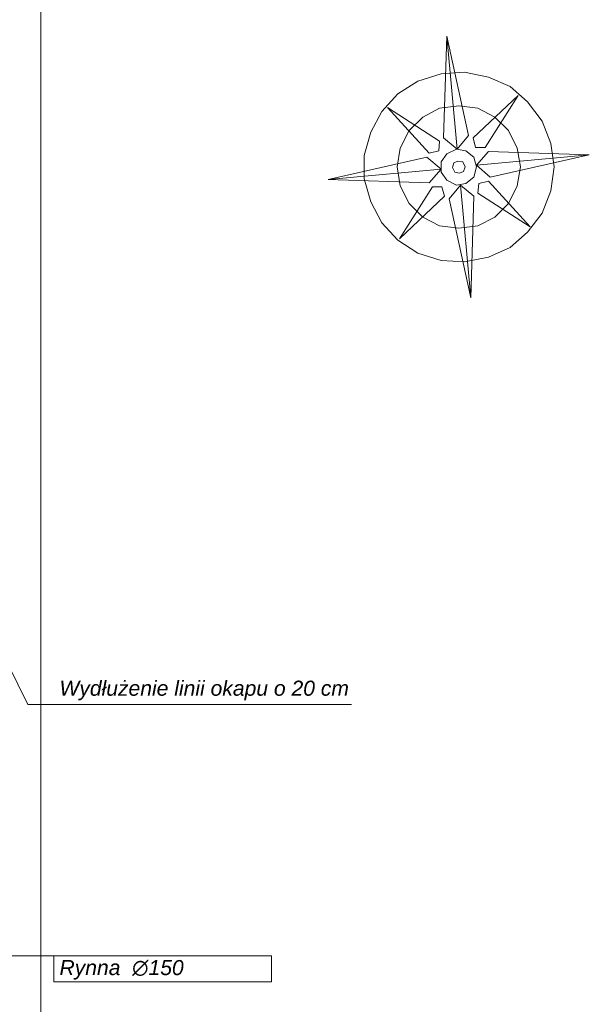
# Model space of a CAD drawing. Header units: millimetres. Extents: x -740 to 33545, y 5178 to 22494.
# Tile 65 of 250: x 11936 to 12538, y 6903 to 7945. Entities that reach past the tile are written whole.
import ezdxf

# ---------------------------------------------------------------- set-up
doc = ezdxf.new("R2010")
doc.units = ezdxf.units.MM
doc.header["$MEASUREMENT"] = 0
for name, color, linetype, lineweight in [('linia opisowa', 252, 'Continuous', 9), ('Nowe_820-G Rysunki Obrazki_Nr_piĂłra__23', 252, 'Continuous', 15), ('wymiarowanie', 252, 'Continuous', 9)]:
    doc.layers.add(name, color=color, linetype=linetype, lineweight=lineweight)

msp = doc.modelspace()

# ---------------------------------------------------------------- linework, layer by layer
at = {"layer": 'Nowe_820-G Rysunki Obrazki_Nr_piĂłra__23', "linetype": 'Continuous', "lineweight": 15}
for points in [[(12387.79, 7927.29), (12384.4, 7819.76)], [(12384.4, 7819.76), (12387.79, 7927.29)], [(12398.79, 7807.91), (12387.79, 7927.29)], [(12387.79, 7927.29), (12410.65, 7822.3)], [(12398.79, 7807.91), (12387.79, 7927.29)], [(12387.79, 7927.29), (12410.65, 7822.3)], [(12381.86, 7887.49), (12357.31, 7879.87)], [(12381.86, 7887.49), (12357.31, 7879.87)], [(12406.41, 7889.19), (12381.86, 7887.49)], [(12406.41, 7889.19), (12381.86, 7887.49)], [(12431.81, 7884.11), (12406.41, 7889.19)], [(12431.81, 7884.11), (12406.41, 7889.19)], [(12454.67, 7873.95), (12431.81, 7884.11)], [(12454.67, 7873.95), (12431.81, 7884.11)], [(12357.31, 7879.87), (12336.14, 7866.33)], [(12357.31, 7879.87), (12336.14, 7866.33)], [(12473.3, 7857.86), (12454.67, 7873.95)], [(12473.3, 7857.86), (12454.67, 7873.95)], [(12336.14, 7866.33), (12319.21, 7847.7)], [(12336.14, 7866.33), (12319.21, 7847.7)], [(12415.73, 7819.76), (12463.14, 7864.63)], [(12463.14, 7864.63), (12415.73, 7819.76)], [(12463.14, 7864.63), (12428.43, 7809.6)], [(12428.43, 7809.6), (12463.14, 7864.63)], [(12380.17, 7816.37), (12325.13, 7851.93)], [(12325.13, 7851.93), (12369.16, 7803.67)], [(12380.17, 7816.37), (12325.13, 7851.93)], [(12325.13, 7851.93), (12369.16, 7803.67)], [(12400.49, 7853.63), (12380.17, 7851.09)], [(12400.49, 7853.63), (12380.17, 7851.09)], [(12420.81, 7851.09), (12400.49, 7853.63)], [(12420.81, 7851.09), (12400.49, 7853.63)], [(12488.54, 7837.54), (12473.3, 7857.86)], [(12488.54, 7837.54), (12473.3, 7857.86)], [(12319.21, 7847.7), (12307.35, 7825.69)], [(12319.21, 7847.7), (12307.35, 7825.69)], [(12362.39, 7841.77), (12347.99, 7827.38)], [(12362.39, 7841.77), (12347.99, 7827.38)], [(12380.17, 7851.09), (12362.39, 7841.77)], [(12380.17, 7851.09), (12362.39, 7841.77)], [(12438.59, 7841.77), (12420.81, 7851.09)], [(12438.59, 7841.77), (12420.81, 7851.09)], [(12452.98, 7827.38), (12438.59, 7841.77)], [(12452.98, 7827.38), (12438.59, 7841.77)], [(12497.85, 7813.83), (12488.54, 7837.54)], [(12497.85, 7813.83), (12488.54, 7837.54)], [(12307.35, 7825.69), (12300.58, 7801.13)], [(12307.35, 7825.69), (12300.58, 7801.13)], [(12347.99, 7827.38), (12338.68, 7808.75)], [(12347.99, 7827.38), (12338.68, 7808.75)], [(12410.65, 7822.3), (12398.79, 7807.91)], [(12410.65, 7822.3), (12398.79, 7807.91)], [(12462.29, 7808.75), (12452.98, 7827.38)], [(12462.29, 7808.75), (12452.98, 7827.38)], [(12379.32, 7806.21), (12380.17, 7816.37)], [(12379.32, 7806.21), (12380.17, 7816.37)], [(12384.4, 7819.76), (12398.79, 7807.91)], [(12398.79, 7807.91), (12384.4, 7819.76)], [(12418.27, 7809.6), (12415.73, 7819.76)], [(12415.73, 7819.76), (12418.27, 7809.6)], [(12501.24, 7789.28), (12497.85, 7813.83)], [(12501.24, 7789.28), (12497.85, 7813.83)], [(12366.62, 7799.44), (12262.48, 7775.73)], [(12262.48, 7775.73), (12366.62, 7799.44)], [(12300.58, 7801.13), (12300.58, 7776.58)], [(12300.58, 7801.13), (12300.58, 7776.58)], [(12338.68, 7808.75), (12335.29, 7789.28)], [(12338.68, 7808.75), (12335.29, 7789.28)], [(12366.62, 7799.44), (12381.86, 7786.74)], [(12381.86, 7786.74), (12366.62, 7799.44)], [(12369.16, 7803.67), (12379.32, 7806.21)], [(12369.16, 7803.67), (12379.32, 7806.21)], [(12387.79, 7802.83), (12381.86, 7794.36)], [(12387.79, 7802.83), (12381.86, 7794.36)], [(12397.95, 7807.91), (12387.79, 7802.83)], [(12397.95, 7807.91), (12387.79, 7802.83)], [(12408.11, 7806.21), (12397.95, 7807.91)], [(12408.11, 7806.21), (12397.95, 7807.91)], [(12416.57, 7799.44), (12408.11, 7806.21)], [(12416.57, 7799.44), (12408.11, 7806.21)], [(12419.11, 7789.28), (12416.57, 7799.44)], [(12419.11, 7789.28), (12416.57, 7799.44)], [(12428.43, 7809.6), (12418.27, 7809.6)], [(12418.27, 7809.6), (12428.43, 7809.6)], [(12431.81, 7805.37), (12419.11, 7790.97)], [(12431.81, 7805.37), (12419.11, 7790.97)], [(12419.11, 7790.97), (12538.49, 7801.98)], [(12419.11, 7790.97), (12538.49, 7801.98)], [(12538.49, 7801.98), (12431.81, 7805.37)], [(12538.49, 7801.98), (12431.81, 7805.37)], [(12538.49, 7801.98), (12433.51, 7778.27)], [(12433.51, 7778.27), (12538.49, 7801.98)], [(12465.68, 7789.28), (12462.29, 7808.75)], [(12465.68, 7789.28), (12462.29, 7808.75)], [(12335.29, 7789.28), (12338.68, 7768.96)], [(12335.29, 7789.28), (12338.68, 7768.96)], [(12381.86, 7794.36), (12381.86, 7783.35)], [(12381.86, 7794.36), (12381.86, 7783.35)], [(12395.41, 7793.51), (12393.71, 7788.43)], [(12395.41, 7793.51), (12393.71, 7788.43)], [(12399.64, 7795.21), (12395.41, 7793.51)], [(12399.64, 7795.21), (12395.41, 7793.51)], [(12404.72, 7794.36), (12399.64, 7795.21)], [(12404.72, 7794.36), (12399.64, 7795.21)], [(12407.26, 7789.28), (12404.72, 7794.36)], [(12407.26, 7789.28), (12404.72, 7794.36)], [(12405.57, 7784.2), (12407.26, 7789.28)], [(12405.57, 7784.2), (12407.26, 7789.28)], [(12416.57, 7778.27), (12419.11, 7789.28)], [(12416.57, 7778.27), (12419.11, 7789.28)], [(12433.51, 7778.27), (12419.11, 7790.97)], [(12419.11, 7790.97), (12433.51, 7778.27)], [(12462.29, 7768.96), (12465.68, 7789.28)], [(12462.29, 7768.96), (12465.68, 7789.28)], [(12497.85, 7763.88), (12501.24, 7789.28)], [(12497.85, 7763.88), (12501.24, 7789.28)], [(12262.48, 7775.73), (12381.86, 7786.74)], [(12381.86, 7786.74), (12262.48, 7775.73)], [(12369.16, 7772.35), (12381.86, 7786.74)], [(12381.86, 7786.74), (12369.16, 7772.35)], [(12381.86, 7783.35), (12387.79, 7774.89)], [(12381.86, 7783.35), (12387.79, 7774.89)], [(12393.71, 7788.43), (12396.25, 7783.35)], [(12393.71, 7788.43), (12396.25, 7783.35)], [(12396.25, 7783.35), (12401.33, 7782.51)], [(12396.25, 7783.35), (12401.33, 7782.51)], [(12401.33, 7782.51), (12405.57, 7784.2)], [(12401.33, 7782.51), (12405.57, 7784.2)], [(12262.48, 7775.73), (12369.16, 7772.35)], [(12369.16, 7772.35), (12262.48, 7775.73)], [(12300.58, 7776.58), (12307.35, 7752.03)], [(12300.58, 7776.58), (12307.35, 7752.03)], [(12337.83, 7713.08), (12372.55, 7768.11)], [(12372.55, 7768.11), (12337.83, 7713.08)], [(12338.68, 7768.96), (12347.99, 7750.33)], [(12338.68, 7768.96), (12347.99, 7750.33)], [(12372.55, 7768.11), (12382.71, 7768.11)], [(12382.71, 7768.11), (12372.55, 7768.11)], [(12382.71, 7768.11), (12385.25, 7757.95)], [(12385.25, 7757.95), (12382.71, 7768.11)], [(12387.79, 7774.89), (12397.95, 7769.81)], [(12387.79, 7774.89), (12397.95, 7769.81)], [(12402.18, 7769.81), (12390.33, 7755.41)], [(12390.33, 7755.41), (12402.18, 7769.81)], [(12397.95, 7769.81), (12408.11, 7771.5)], [(12397.95, 7769.81), (12408.11, 7771.5)], [(12402.18, 7769.81), (12413.19, 7650.43)], [(12416.57, 7757.95), (12402.18, 7769.81)], [(12416.57, 7757.95), (12402.18, 7769.81)], [(12402.18, 7769.81), (12413.19, 7650.43)], [(12408.11, 7771.5), (12416.57, 7778.27)], [(12408.11, 7771.5), (12416.57, 7778.27)], [(12420.81, 7761.34), (12421.65, 7771.5)], [(12421.65, 7771.5), (12420.81, 7761.34)], [(12421.65, 7771.5), (12431.81, 7774.04)], [(12431.81, 7774.04), (12421.65, 7771.5)], [(12431.81, 7774.04), (12475.84, 7725.78)], [(12475.84, 7725.78), (12431.81, 7774.04)], [(12452.98, 7750.33), (12462.29, 7768.96)], [(12452.98, 7750.33), (12462.29, 7768.96)], [(12385.25, 7757.95), (12337.83, 7713.08)], [(12337.83, 7713.08), (12385.25, 7757.95)], [(12413.19, 7650.43), (12416.57, 7757.95)], [(12413.19, 7650.43), (12416.57, 7757.95)], [(12475.84, 7725.78), (12420.81, 7761.34)], [(12420.81, 7761.34), (12475.84, 7725.78)], [(12488.54, 7740.17), (12497.85, 7763.88)], [(12488.54, 7740.17), (12497.85, 7763.88)], [(12307.35, 7752.03), (12319.21, 7730.01)], [(12307.35, 7752.03), (12319.21, 7730.01)], [(12347.99, 7750.33), (12362.39, 7735.94)], [(12347.99, 7750.33), (12362.39, 7735.94)], [(12390.33, 7755.41), (12413.19, 7650.43)], [(12413.19, 7650.43), (12390.33, 7755.41)], [(12438.59, 7735.94), (12452.98, 7750.33)], [(12438.59, 7735.94), (12452.98, 7750.33)], [(12473.3, 7719.85), (12488.54, 7740.17)], [(12473.3, 7719.85), (12488.54, 7740.17)], [(12319.21, 7730.01), (12336.14, 7711.39)], [(12319.21, 7730.01), (12336.14, 7711.39)], [(12362.39, 7735.94), (12380.17, 7726.63)], [(12362.39, 7735.94), (12380.17, 7726.63)], [(12380.17, 7726.63), (12400.49, 7724.09)], [(12380.17, 7726.63), (12400.49, 7724.09)], [(12400.49, 7724.09), (12420.81, 7726.63)], [(12400.49, 7724.09), (12420.81, 7726.63)], [(12420.81, 7726.63), (12438.59, 7735.94)], [(12420.81, 7726.63), (12438.59, 7735.94)], [(12454.67, 7703.77), (12473.3, 7719.85)], [(12454.67, 7703.77), (12473.3, 7719.85)], [(12336.14, 7711.39), (12357.31, 7697.84)], [(12336.14, 7711.39), (12357.31, 7697.84)], [(12357.31, 7697.84), (12381.86, 7690.22)], [(12357.31, 7697.84), (12381.86, 7690.22)], [(12431.81, 7693.61), (12454.67, 7703.77)], [(12431.81, 7693.61), (12454.67, 7703.77)], [(12381.86, 7690.22), (12406.41, 7688.53)], [(12381.86, 7690.22), (12406.41, 7688.53)], [(12406.41, 7688.53), (12431.81, 7693.61)], [(12406.41, 7688.53), (12431.81, 7693.61)]]:
    msp.add_lwpolyline(points, dxfattribs=at)
at = {"layer": 'wymiarowanie'}
for p, q in [((11944.88, 7220.45), (11892.33, 7327.06)), ((12287.17, 7220.45), (11944.88, 7220.45)), ((11972.5, 6954.53), (11917.4, 6954.53))]:
    msp.add_line(p, q, dxfattribs=at)
at = {"layer": 'wymiarowanie', "linetype": 'Continuous', "lineweight": 15}
msp.add_lwpolyline([(11958.67, 8099.16), (11958.67, 5249.28)], dxfattribs=at)
at = {"layer": 'wymiarowanie'}
msp.add_lwpolyline([(11972.5, 6954.53), (12202.58, 6954.53), (12202.58, 6927.16), (11972.5, 6927.16)], close=True, dxfattribs=at)

# ---------------------------------------------------------------- texts
at = {"layer": 'linia opisowa', "char_height": 15.96, "attachment_point": 7}
for s, insert, width in [('{\\fArial|b0|i1|c238|p0;Wydłużenie linii okapu o 20 cm}', (11978.28, 7224.93), 406.4755), ('{\\fArial|b0|i1|c238|p0;Rynna  ∅150}', (11978.34, 6929.49), 278.7922)]:
    msp.add_mtext(s, dxfattribs=dict(at, insert=insert, width=width))

doc.saveas('drawing.dxf')
